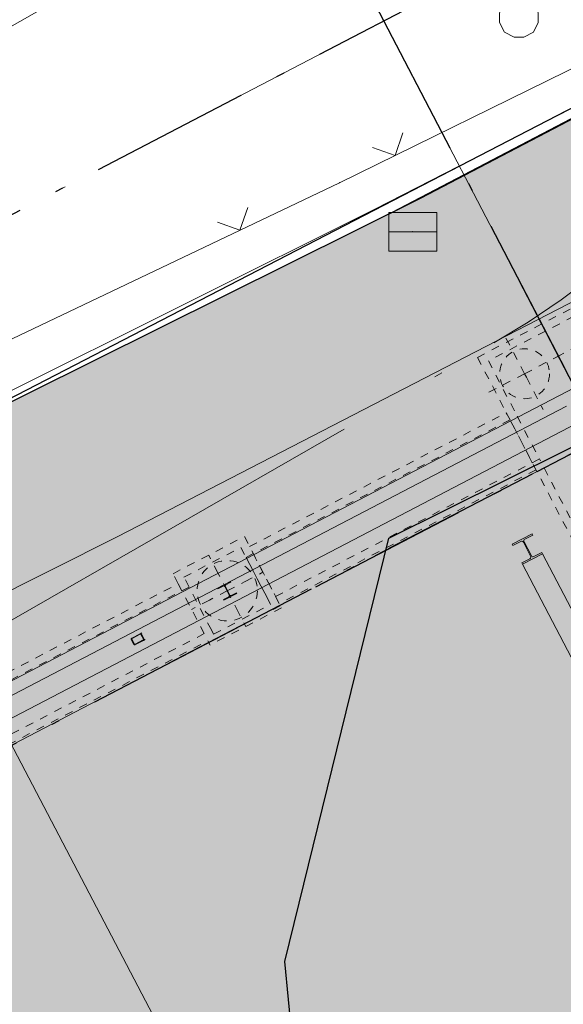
# Model space of a CAD drawing. Header units: metres. Extents: x -535942 to -530626, y -1087729 to -1086275.
# Tile 161 of 247: x -534221 to -534214, y -1086855 to -1086843. Entities that reach past the tile are written whole.
import ezdxf

# ---------------------------------------------------------------- set-up
doc = ezdxf.new("R2010")
doc.units = ezdxf.units.M
for name, pattern in [('A_CARA_07', [7, 5, -2]), ('A_CARA_15', [7.6, 5, -1.3, 0, -1.3]), ('B_CARA_03', [3, 2, -1]), ('Čerchovaná 20mm', [3000, 2000, -500, 0, -500])]:
    doc.linetypes.add(name, pattern=pattern)
for name, color, linetype in [('18', 7, 'Continuous'), ('2', 7, 'Continuous'), ('23', 7, 'Continuous'), ('8', 7, 'Continuous'), ('_blok katastr', 7, 'Continuous'), ('_blok zaměření - nové', 7, 'Continuous'), ('_základy', 7, 'Continuous'), ('AG_srafy SS komunikace', 253, 'Continuous')]:
    doc.layers.add(name, color=color, linetype=linetype)
for name, color, linetype, lineweight in [('AG budovy tence', 240, 'Continuous', 18), ('AG budovy tluste', 240, 'Continuous', 50), ('AG kanal destova', 24, 'G_POTR_626_PN', 35), ('AG_kanal destova', 24, 'G_POTR_626_PN', 35), ('AG_ochranne pasmo', 7, 'A_CARA_15', 15), ('CA_IMPORTY18', 8, 'Continuous', 9), ('CA_NEVHRA', 3, 'A_CARA_07', 9), ('CA_OSY', 5, 'A_CARA_15', 18), ('CA_POHHRA25', 7, 'Continuous', 25), ('CA_REZY', 1, 'Continuous', 50), ('CA_ZAKLADY25', 7, 'Continuous', 18)]:
    doc.layers.add(name, color=color, linetype=linetype, lineweight=lineweight)
doc.layers.add('AG revizni oblacek', color=111, linetype='Continuous', plot=False)
doc.layers.add('AG_revizni oblacek', color=111, linetype='Continuous', plot=False)
doc.layers.add('AG_Demolice', color=7, linetype='Continuous', lineweight=25, true_color=0xff8000)
doc.layers.add('BT_hranice_parcel', color=7, linetype='Continuous', true_color=0x007f00)
doc.linetypes.add('G_POTR_626_PN', pattern='A,0.5,-1,2,-6.5,[8,hpfmlin.shx,S=1,R=0,X=0,Y=0],-6.5,2,-1,0.5', length=20)

# ---------------------------------------------------------------- blocks, each defined once
blk = doc.blocks.new('_KATASTR')
at = {"layer": 'BT_hranice_parcel', "lineweight": -3}
for points in [[(-534194.93, -1086866.9), (-534210.71, -1086873.4), (-534216.58, -1086863.74), (-534217.49, -1086854.29), (-534216.2, -1086849.03), (-534212.54, -1086847.21), (-534177.25, -1086829.05), (-534165.77, -1086824.13), (-534157.33, -1086820.69), (-534132.5, -1086811.08), (-534129.41, -1086810.42), (-534125.45, -1086810.2), (-534123.15, -1086810.59), (-534120.48, -1086811.7), (-534117.75, -1086813.93), (-534116.29, -1086816.19), (-534115.49, -1086818.3), (-534115.16, -1086821.27), (-534117.63, -1086831.26), (-534122.85, -1086842.51)], [(-534198.96, -1086836), (-534210.92, -1086842.13), (-534222.39, -1086848.06), (-534226.92, -1086849.68), (-534229.45, -1086849.17), (-534234.16, -1086847.82), (-534239.74, -1086847.8), (-534244.99, -1086849.4), (-534260.32, -1086856.66), (-534281.87, -1086868.15), (-534295.05, -1086874.75), (-534338.12, -1086898.49), (-534383.25, -1086923.8)]]:
    blk.add_lwpolyline(points, dxfattribs=at)
blk = doc.blocks.new('Z38')
at = {"color": 0, "lineweight": -2}
for p, q in [((0.3, 0.24), (-0.3, 0.24)), ((-0.3, 0.24), (-0.3, -0.24)), ((0.3, -0.24), (0.3, 0.24)), ((-0.3, 0), (0.3, 0)), ((-0.3, -0.24), (0.3, -0.24))]:
    blk.add_line(p, q, dxfattribs=at)
blk = doc.blocks.new('Z13')
at = {"color": 0, "lineweight": -2}
for p, q in [((0, 1.05), (0.54, 1.32)), ((0.48, 1.29), (0.6, 1.05)), ((0, 0.24), (0, 1.05)), ((0.18, 0.84), (0.06, 1.08)), ((0.6, 1.05), (0.18, 0.84)), ((-0.24, 0.06), (-0.18, 0.18)), ((-0.18, 0.18), (-0.06, 0.24)), ((-0.06, 0.24), (0.06, 0.24)), ((0.06, 0.24), (0.18, 0.18)), ((0.18, 0.18), (0.24, 0.06)), ((-0.24, -0.06), (-0.24, 0.06)), ((0.24, 0.06), (0.24, -0.06)), ((-0.18, -0.18), (-0.24, -0.06)), ((0.24, -0.06), (0.18, -0.18)), ((-0.06, -0.24), (-0.18, -0.18)), ((0.06, -0.24), (-0.06, -0.24)), ((0.18, -0.18), (0.06, -0.24))]:
    blk.add_line(p, q, dxfattribs=at)
blk = doc.blocks.new('Z212')
at = {"color": 0, "lineweight": -2}
for p, q in [((-0.21, 0.21), (0, 0)), ((0, 0), (0.21, 0.21))]:
    blk.add_line(p, q, dxfattribs=at)
blk = doc.blocks.new('Zaměření - zekan')
at = {"layer": 'AG_srafy SS komunikace', "transparency": 33554516}
h = blk.add_hatch(color=256, dxfattribs=at)
h.dxf.hatch_style = 1
h.paths.add_polyline_path([(-534240.26, -1086848.01), (-534242.39, -1086848.54), (-534243.974, -1086849.136), (-534248.67, -1086851.22), (-534254.11, -1086853.75), (-534260.09, -1086856.64), (-534264.42, -1086858.86), (-534270.39, -1086862.11), (-534275.64, -1086864.95), (-534281.45, -1086868.07), (-534281.659, -1086868.183), (-534285.72, -1086869.95), (-534292.582, -1086873.477), (-534300.99, -1086878.21), (-534304.7, -1086880.03), (-534311.17, -1086883.6), (-534311.21, -1086883.69), (-534319, -1086887.9), (-534326.28, -1086891.8), (-534333.68, -1086895.85), (-534341.033, -1086899.872), (-534342.39, -1086900.59), (-534348.52, -1086904), (-534357.39, -1086909.18), (-534363.51, -1086912.76), (-534368.15, -1086915.35), (-534368.58, -1086915.38), (-534371.67, -1086917.17), (-534371.6, -1086917.36), (-534374.61, -1086918.91), (-534375.85, -1086919.55), (-534383.298, -1086923.67), (-534387.62, -1086926.167), (-534390.99, -1086928.47), (-534395.26, -1086932.19), (-534398.39, -1086935.37), (-534401.04, -1086938.71), (-534403.34, -1086942.64), (-534405.25, -1086947.26), (-534406.47, -1086948.88), (-534407.31, -1086949.26), (-534408.77, -1086950.15), (-534411.9, -1086951.42), (-534412.44, -1086951.7), (-534411.572, -1086955.25), (-534406.31, -1086953.97), (-534406.43, -1086955.99), (-534406.92, -1086958.84), (-534407.82, -1086961.82), (-534408.73, -1086963.55), (-534410.13, -1086965.71), (-534411.33, -1086966.62), (-534411.44, -1086966.66), (-534412.09, -1086967.39), (-534412.79, -1086968.05), (-534413.62, -1086968.71), (-534414.49, -1086969.26), (-534416.26, -1086969.93), (-534415.54, -1086973.73), (-534414.56, -1086973.85), (-534413.62, -1086974.05), (-534405.67, -1086972.87), (-534403.64, -1086972.67), (-534402.63, -1086972.81), (-534401.62, -1086973.13), (-534400.5, -1086973.63), (-534397.57, -1086975.25), (-534395.92, -1086976.46), (-534395, -1086977.42), (-534392.36, -1086981.04), (-534391.77, -1086982.25), (-534391.1, -1086982), (-534390.78, -1086982.85), (-534391.39, -1086983.1), (-534390.58, -1086985.29), (-534390.25, -1086986.4), (-534390.1, -1086987.69), (-534390.06, -1086988.65), (-534390.2, -1086989.8), (-534390.5, -1086990.92), (-534391.16, -1086992.45), (-534391.4, -1086992.91), (-534381.94, -1086987.31), (-534382.24, -1086986.32), (-534382.32, -1086985.31), (-534382.16, -1086984.27), (-534381.82, -1086983.34), (-534381.32, -1086982.44), (-534380.71, -1086981.63), (-534379.98, -1086980.93), (-534379.21, -1086980.3), (-534378.39, -1086979.72), (-534377.467, -1086979.211), (-534373.711, -1086977.112), (-534372.583, -1086976.508), (-534371.89, -1086976.12), (-534371.16, -1086975.66), (-534367.03, -1086973.76), (-534365.62, -1086973.12), (-534362.45, -1086971.42), (-534362.565, -1086971.198), (-534357.153, -1086968.396), (-534349.974, -1086964.676), (-534344.031, -1086961.597), (-534335.38, -1086957.063), (-534329.65, -1086954.06), (-534329.53, -1086954.31), (-534329, -1086954.29), (-534328.53, -1086954.37), (-534328.09, -1086954.52), (-534327.64, -1086954.75), (-534327.21, -1086955.13), (-534326.4, -1086956.7), (-534323.4, -1086955.17), (-534324.27, -1086953.55), (-534324.32, -1086953.03), (-534324.26, -1086952.54), (-534324.13, -1086952.05), (-534323.82, -1086951.55), (-534323.49, -1086951.1), (-534311.67, -1086944.94), (-534305.34, -1086941.6), (-534300.39, -1086939.07), (-534294.798, -1086936.104), (-534294.97, -1086935.8), (-534290.77, -1086933.636), (-534286.14, -1086931.26), (-534286.02, -1086931.42), (-534285.95, -1086931.48), (-534281.89, -1086929.385), (-534271.3, -1086923.94), (-534268.39, -1086922.44), (-534266.57, -1086921.49), (-534263.17, -1086919.71), (-534259.895, -1086918.003), (-534258.72, -1086917.39), (-534257.63, -1086916.91), (-534256.65, -1086916.73), (-534255.56, -1086916.71), (-534254.93, -1086916.98), (-534253.92, -1086917.86), (-534252.78, -1086919.28), (-534251.69, -1086920.86), (-534249.08, -1086925.78), (-534247.53, -1086928.67), (-534240.07, -1086924.81), (-534241.74, -1086921.65), (-534244.189, -1086916.906), (-534244.46, -1086916.38), (-534245.17, -1086914.8), (-534245.34, -1086913.82), (-534245.4, -1086912.79), (-534245.16, -1086911.8), (-534244.75, -1086910.85), (-534244.21, -1086909.95), (-534243.65, -1086909.23), (-534242.81, -1086908.49), (-534241.96, -1086907.93), (-534238.92, -1086906.61), (-534233.75, -1086904.35), (-534231.72, -1086903.63), (-534231.12, -1086903.38), (-534222.86, -1086899.98), (-534221.64, -1086899.45), (-534215.26, -1086896.83), (-534209.18, -1086894.35), (-534207.62, -1086893.82), (-534206.23, -1086893.48), (-534204.6, -1086893.25), (-534203.26, -1086893.19), (-534201.71, -1086893.25), (-534200.38, -1086893.427), (-534199.2, -1086893.7), (-534197.72, -1086894.19), (-534196.37, -1086894.9), (-534195.14, -1086895.82), (-534194.07, -1086896.96), (-534193.35, -1086897.92), (-534192.6, -1086899.44), (-534189.28, -1086891.78), (-534190.21, -1086891.25), (-534190.71, -1086890.67), (-534191, -1086890.06), (-534191.12, -1086889.29), (-534191.03, -1086888.49), (-534190.77, -1086887.8), (-534190.37, -1086887.08), (-534189.77, -1086886.62), (-534189.02, -1086886.35), (-534188.25, -1086886.41), (-534187.49, -1086886.8), (-534187, -1086887.35), (-534186.63, -1086888.11), (-534186.43, -1086889.03), (-534186.44, -1086889.87), (-534176.56, -1086889.35), (-534177.65, -1086886.35), (-534179.05, -1086882.57), (-534179.03, -1086882.09), (-534178.78, -1086881.7), (-534177.003, -1086880.974), (-534171.47, -1086878.73), (-534168.599, -1086877.516), (-534164.678, -1086875.911), (-534163.53, -1086875.46), (-534162.56, -1086875.05), (-534161.21, -1086874.87), (-534158.44, -1086876.72), (-534157.24, -1086876.86), (-534152.2, -1086873.32), (-534150.4, -1086872.02), (-534148.76, -1086870.34), (-534147.72, -1086869.64), (-534147.78, -1086868.94), (-534147.38, -1086868.62), (-534145.94, -1086867.86), (-534144.5, -1086867.1), (-534142.98, -1086868.83), (-534139.47, -1086866.78), (-534139.23, -1086867.11), (-534139.46, -1086867.68), (-534138.99, -1086868.33), (-534117.868, -1086863.128), (-534113.56, -1086852.87), (-534114.37, -1086851.52), (-534114.78, -1086850.57), (-534115.01, -1086849.57), (-534115.14, -1086848.49), (-534115.1, -1086846.51), (-534114.61, -1086844.2), (-534114.35, -1086844.04), (-534113.74, -1086841.96), (-534113.25, -1086840.97), (-534112.53, -1086839.04), (-534112.01, -1086837.76), (-534111.58, -1086837.05), (-534111.22, -1086836.67), (-534110.4, -1086836), (-534109.57, -1086835.59), (-534107.574, -1086834.453), (-534105.261, -1086833.135), (-534102.914, -1086831.772), (-534099.15, -1086829.58), (-534093.838, -1086826.49), (-534089.789, -1086824.133), (-534088.77, -1086823.54), (-534084.12, -1086821.01), (-534085.871, -1086817.863), (-534090.54, -1086820.46), (-534093.59, -1086822.14), (-534094.49, -1086822.57), (-534095.48, -1086822.88), (-534096.44, -1086822.95), (-534097.57, -1086822.86), (-534098.46, -1086822.57), (-534101.43, -1086820.53), (-534103.51, -1086818.2), (-534105.97, -1086814.25), (-534107.99, -1086810.23), (-534109.55, -1086807.26), (-534111.07, -1086804.41), (-534111.9, -1086802.88), (-534116.5, -1086794.06), (-534117.17, -1086792.06), (-534117.42, -1086790.69), (-534117.39, -1086789.25), (-534117.19, -1086787.5), (-534116.66, -1086785.76), (-534115.86, -1086784.28), (-534114.92, -1086782.83), (-534113.95, -1086781.82), (-534112.79, -1086780.91), (-534108.66, -1086778.44), (-534110.505, -1086775.354), (-534114.85, -1086777.87), (-534116.37, -1086778.45), (-534117.72, -1086778.78), (-534118.78, -1086778.9), (-534119.79, -1086778.87), (-534120.72, -1086778.71), (-534122.33, -1086778.24), (-534123.61, -1086777.53), (-534124.14, -1086776.51), (-534124.5, -1086775.53), (-534124.78, -1086773.93), (-534124.92, -1086772.42), (-534124.95, -1086770.88), (-534124.84, -1086769.37), (-534124.65, -1086767.87), (-534124.34, -1086766.41), (-534123.95, -1086764.94), (-534123.48, -1086763.55), (-534122.531, -1086761.319), (-534122.48, -1086761.2), (-534121.67, -1086759.91), (-534120.71, -1086758.7), (-534119.94, -1086758), (-534115.095, -1086754.803), (-534112.489, -1086753.118), (-534108.92, -1086750.81), (-534112.62, -1086746.13), (-534115.807, -1086748.182), (-534119.268, -1086750.409), (-534123.55, -1086753.29), (-534125.75, -1086754.94), (-534127.24, -1086756.26), (-534128.21, -1086757.38), (-534129.07, -1086758.68), (-534129.99, -1086760.43), (-534130.79, -1086762.3), (-534131.77, -1086765.256), (-534132.17, -1086766.67), (-534132.754, -1086769.154), (-534133.08, -1086770.92), (-534132.94, -1086773.13), (-534131.84, -1086777.78), (-534132.14, -1086777.97), (-534130.89, -1086781.58), (-534129.44, -1086783.59), (-534126.631, -1086788.645), (-534124.24, -1086793.34), (-534123.65, -1086795.82), (-534123.48, -1086797.42), (-534123.973, -1086799.534), (-534124.97, -1086801.52), (-534126.17, -1086803.45), (-534127.54, -1086804.78), (-534127.92, -1086804.75), (-534132.58, -1086807.28), (-534139.56, -1086810.01), (-534146.11, -1086812.58), (-534152.72, -1086815.14), (-534159.36, -1086817.74), (-534166.12, -1086820.4), (-534174.33, -1086823.85), (-534182.75, -1086826.87), (-534190.84, -1086831.94), (-534200.46, -1086836.84), (-534206.25, -1086839.79), (-534206.69, -1086840.05), (-534208.746, -1086841.112), (-534210.685, -1086842.126), (-534215.801, -1086844.801), (-534222.31, -1086848.04), (-534225.67, -1086849.34), (-534227.09, -1086849.34), (-534228.34, -1086849.44), (-534229.373, -1086849.268), (-534230.35, -1086849.04), (-534234.18, -1086847.95), (-534236.16, -1086847.74), (-534238.29, -1086847.76)])
h.paths.add_polyline_path([(-534391.83, -1086964.99), (-534388.99, -1086967.75), (-534389.32, -1086968.65), (-534389.03, -1086969.71), (-534388.91, -1086968.78), (-534388.57, -1086967.76), (-534388.06, -1086966.84), (-534386.87, -1086965.26), (-534384.26, -1086962.14), (-534380.15, -1086957.28), (-534377.72, -1086954.43), (-534375.258, -1086953.139), (-534377.42, -1086949), (-534378.23, -1086949.37), (-534378.17, -1086949.49), (-534379.06, -1086949.91), (-534380.6, -1086951.93), (-534380.7, -1086951.86), (-534381.58, -1086953.7), (-534381.483, -1086953.784), (-534383.82, -1086956.48), (-534386.678, -1086959.782), (-534387.92, -1086961.27), (-534389.99, -1086963.67), (-534390.75, -1086964.34), (-534391.55, -1086964.89)], flags=16)
at = {"layer": '18', "color": 252, "lineweight": 15}
for p in [(-534216.81, -1086844.61), (-534216.37, -1086844.94), (-534216.34, -1086845.07), (-534215.9, -1086845.22)]:
    blk.add_point(p, dxfattribs=at)
at = {"layer": '2', "color": 251, "lineweight": 15}
for p, q in [((-534216.37, -1086844.94), (-534210.74, -1086842.05)), ((-534210.66, -1086842.1), (-534216.34, -1086845.07)), ((-534220.27, -1086842.31), (-534224.99, -1086845.01)), ((-534222.35, -1086847.92), (-534216.37, -1086844.94)), ((-534216.34, -1086845.07), (-534222.31, -1086848.04))]:
    blk.add_line(p, q, dxfattribs=at)
at = {"layer": '23', "color": 252, "lineweight": 15}
for p, q in [((-534216.81, -1086844.61), (-534211.07, -1086841.79)), ((-534222.67, -1086847.4), (-534216.81, -1086844.61))]:
    blk.add_line(p, q, dxfattribs=at)
at = {"layer": 'AG_revizni oblacek'}
blk.add_lwpolyline([(-534210.685, -1086842.126), (-534215.801, -1086844.801), (-534222.31, -1086848.04), (-534225.67, -1086849.34), (-534227.09, -1086849.34), (-534228.34, -1086849.44), (-534229.373, -1086849.268), (-534230.35, -1086849.04), (-534234.18, -1086847.95), (-534236.16, -1086847.74), (-534238.29, -1086847.76), (-534240.26, -1086848.01), (-534242.39, -1086848.54), (-534243.974, -1086849.136), (-534248.67, -1086851.22), (-534254.11, -1086853.75), (-534260.09, -1086856.64), (-534264.42, -1086858.86), (-534270.39, -1086862.11), (-534275.64, -1086864.95), (-534281.45, -1086868.07), (-534281.659, -1086868.183), (-534285.72, -1086869.95), (-534292.582, -1086873.477)], dxfattribs=at)
at = {"layer": '23', "color": 252, "lineweight": 15}
for p, rotation in [((-534216.12, -1086844.27), 26.10460000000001), ((-534218.05, -1086845.2), 25.4624)]:
    blk.add_blockref('Z212', p, dxfattribs=dict(at, rotation=rotation))
at = {"layer": '8', "color": 252, "lineweight": 15}
for name, p in [('Z13', (-534214.58, -1086842.56)), ('Z38', (-534215.9, -1086845.22))]:
    blk.add_blockref(name, p, dxfattribs=at)
blk = doc.blocks.new('půdorys nový')
at = {"color": 251, "lineweight": 15}
for p, q in [((212.494, 53.896), (212.494, 53.826)), ((212.502, 53.826), (212.502, 53.896)), ((212.623, 53.906), (212.51, 53.906)), ((212.51, 53.901), (212.623, 53.901)), ((212.649, 53.906), (212.623, 53.906)), ((212.631, 53.896), (212.631, 53.826)), ((212.639, 53.826), (212.639, 53.896)), ((213.922, 53.966), (213.742, 53.966)), ((213.742, 53.966), (213.742, 53.957)), ((213.742, 53.957), (213.814, 53.957)), ((213.829, 53.942), (213.829, 53.82)), ((213.835, 53.82), (213.835, 53.942)), ((213.85, 53.957), (213.922, 53.957)), ((213.922, 53.957), (213.922, 53.966)), ((212.623, 53.821), (212.51, 53.821)), ((212.51, 53.816), (212.623, 53.816)), ((212.623, 53.816), (212.649, 53.816)), ((213.814, 53.805), (213.742, 53.805)), ((213.742, 53.805), (213.742, 53.795)), ((213.742, 53.795), (213.922, 53.795)), ((213.922, 53.805), (213.85, 53.805)), ((213.922, 53.795), (213.922, 53.805))]:
    blk.add_line(p, q, dxfattribs=at)
at = {"color": 251, "lineweight": 15, "flags": 128}
for points in [[(212.51, 53.906), (212.507, 53.906), (212.504, 53.906), (212.502, 53.905), (212.499, 53.904), (212.497, 53.902), (212.496, 53.9), (212.495, 53.898), (212.494, 53.896)], [(212.502, 53.896), (212.503, 53.897), (212.503, 53.898), (212.504, 53.899), (212.505, 53.9), (212.506, 53.901), (212.507, 53.901), (212.509, 53.901), (212.51, 53.901)], [(212.639, 53.896), (212.639, 53.898), (212.638, 53.9), (212.637, 53.902), (212.635, 53.904), (212.632, 53.905), (212.63, 53.906), (212.627, 53.906), (212.623, 53.906)], [(212.623, 53.901), (212.625, 53.901), (212.626, 53.901), (212.628, 53.901), (212.629, 53.9), (212.63, 53.899), (212.631, 53.898), (212.631, 53.897), (212.631, 53.896)], [(212.494, 53.826), (212.495, 53.825), (212.496, 53.823), (212.497, 53.821), (212.499, 53.819), (212.502, 53.818), (212.504, 53.817), (212.507, 53.817), (212.51, 53.816)], [(212.51, 53.821), (212.509, 53.822), (212.507, 53.822), (212.506, 53.822), (212.505, 53.823), (212.504, 53.824), (212.503, 53.825), (212.503, 53.826), (212.502, 53.826)], [(212.631, 53.826), (212.631, 53.826), (212.631, 53.825), (212.63, 53.824), (212.629, 53.823), (212.628, 53.822), (212.626, 53.822), (212.625, 53.822), (212.623, 53.821)], [(212.623, 53.816), (212.627, 53.817), (212.63, 53.817), (212.632, 53.818), (212.635, 53.819), (212.637, 53.821), (212.638, 53.823), (212.639, 53.825), (212.639, 53.826)]]:
    blk.add_lwpolyline(points, dxfattribs=at)
at = {"color": 251, "lineweight": 15}
for centre, start, end in [((213.814, 53.942), 0, 90), ((213.85, 53.942), 90, 180), ((213.814, 53.82), 270, 0), ((213.85, 53.82), 180, 270)]:
    blk.add_arc(centre, 0.015, start, end, dxfattribs=at)
at = {"layer": 'CA_OSY', "color": 251, "lineweight": 15}
for p, q in [((218.832, 16.271), (218.832, 64.266)), ((23.167, 59.266), (318.349, 59.266)), ((23.167, 53.418), (316.818, 53.418))]:
    blk.add_line(p, q, dxfattribs=at)
at = {"layer": 'CA_POHHRA25', "color": 251, "lineweight": 15}
blk.add_line((209.032, 53.966), (218.632, 53.966), dxfattribs=at)
at = {"layer": 'CA_REZY', "color": 251, "lineweight": 15}
for p, q in [((218.832, 54.126), (209.632, 54.126)), ((198.217, 53.716), (229.467, 53.716))]:
    blk.add_line(p, q, dxfattribs=at)
blk = doc.blocks.new('přeložka náhon')
at = {"layer": 'AG kanal destova', "color": 251, "lineweight": 13, "ltscale": 0.7}
for points in [[(-534209.518, -1086843.82), (-534219.567, -1086849.008), (-534221.247, -1086849.85)], [(-534221.475, -1086850.488), (-534207.619, -1086876.954)]]:
    blk.add_lwpolyline(points, dxfattribs=at)
blk = doc.blocks.new('A$Cf8a33a96')
at = {"layer": 'AG_revizni oblacek', "linetype": 'Čerchovaná 20mm'}
for p, q in [((190025, -9246), (190025, 67435)), ((-6174, 39040), (290263, 39040)), ((-6174, 33190), (290263, 33190))]:
    blk.add_line(p, q, dxfattribs=at)
at = {"layer": 'CA_NEVHRA', "color": 252, "lineweight": 13}
for p, q in [((189550, 34340), (189550, 34840)), ((189550, 34340), (189050, 34340)), ((189550, 34340), (189550, 34290)), ((189550, 34340), (190050, 34340)), ((189550, 34290), (189550, 33840)), ((190500, 34340), (190000, 34340)), ((185025, 33905), (185025, 34155)), ((185025, 33655), (185025, 33905)), ((184775, 33655), (184525, 33655)), ((185025, 33655), (184775, 33655)), ((185025, 33655), (185025, 33405)), ((185025, 33655), (185275, 33655)), ((185275, 33655), (185525, 33655)), ((185025, 33405), (185025, 33155))]:
    blk.add_line(p, q, dxfattribs=at)
for centre, radius in [((189550, 34340), 310), ((185025, 33655), 375)]:
    blk.add_circle(centre, radius, dxfattribs=at)
at = {"layer": 'CA_POHHRA25', "color": 252, "linetype": 'B_CARA_03', "lineweight": 13}
for p, q in [((184625, 33915), (180825, 33915)), ((180925, 34015), (184525, 34015)), ((184525, 34015), (184525, 33215)), ((184625, 33315), (184625, 33915)), ((185425, 33915), (189225, 33915)), ((185425, 33915), (185425, 33315)), ((185525, 33215), (185525, 34015)), ((185525, 34015), (189125, 34015)), ((189125, 34015), (189125, 33215)), ((189225, 33915), (189225, 33315)), ((180825, 33315), (184625, 33315)), ((189225, 33315), (185425, 33315)), ((180925, 33215), (184525, 33215)), ((189125, 33215), (185525, 33215))]:
    blk.add_line(p, q, dxfattribs=at)
at = {"layer": 'CA_ZAKLADY25', "color": 252, "linetype": 'B_CARA_03', "lineweight": 13}
for p, q in [((189125, 34790), (190925, 34790)), ((189125, 34790), (189125, 34015)), ((190825, 34690), (189225, 34690)), ((189225, 34690), (189225, 33915)), ((184525, 34015), (184525, 34155)), ((184525, 34155), (185525, 34155)), ((185525, 34155), (185525, 33155)), ((184625, 33915), (184625, 34055)), ((184625, 34055), (185425, 34055)), ((185425, 34055), (185425, 33915)), ((184525, 34015), (184525, 33215)), ((184625, 33315), (184625, 33915)), ((185425, 33315), (185425, 33915)), ((189125, 31590), (189125, 34015)), ((189225, 33915), (189225, 33315)), ((184625, 33315), (184625, 33255)), ((185425, 33255), (185425, 33315)), ((189225, 31690), (189225, 33315)), ((184525, 33155), (184525, 33215)), ((184625, 33255), (185425, 33255)), ((185525, 33155), (184525, 33155))]:
    blk.add_line(p, q, dxfattribs=at)
blk = doc.blocks.new('ocelová kce final - ocelová kce final-2597615-PŮDORYS _6_160_ vestavek V10')
at = {"layer": 'CA_IMPORTY18', "color": 240, "lineweight": 13}
for p, q in [((193395, 40280), (193115, 40280)), ((193115, 40280), (193115, 40262)), ((193395, 40262), (193395, 40280)), ((193115, 40262), (193226, 40262)), ((193250, 40238), (193250, 40042)), ((193260, 40042), (193260, 40238)), ((193284, 40262), (193395, 40262)), ((193226, 40018), (193115, 40018)), ((193115, 40018), (193115, 40000)), ((193115, 40000), (193395, 40000)), ((193395, 40000), (193115, 40000)), ((193115, 38696), (193115, 40000)), ((193395, 40018), (193284, 40018)), ((193395, 40000), (193395, 40018)), ((193395, 38696), (193395, 40000))]:
    blk.add_line(p, q, dxfattribs=at)
for centre, start, end in [((193226, 40238), 0, 90), ((193284, 40238), 90, 180), ((193226, 40042), 270, 0), ((193284, 40042), 180, 270)]:
    blk.add_arc(centre, 24, start, end, dxfattribs=at)
blk = doc.blocks.new('A$C352884bd')
at = {"layer": 'AG revizni oblacek', "linetype": 'Čerchovaná 20mm'}
for p, q in [((-10000, -11670), (-10000, 2216)), ((-16060, 0), (2126, 0))]:
    blk.add_line(p, q, dxfattribs=at)
at = {"layer": 'CA_IMPORTY18', "color": 240, "lineweight": 13}
blk.add_blockref('ocelová kce final - ocelová kce final-2597615-PŮDORYS _6_160_ vestavek V10', (-204705, -40940), dxfattribs=at)

msp = doc.modelspace()

# ---------------------------------------------------------------- hatches: boundary and pattern name
at = {"layer": 'AG_Demolice', "lineweight": -3}
h = msp.add_hatch(dxfattribs=at)
h.set_pattern_fill('ANSI31', color=253, scale=0.3)
h.set_pattern_definition([(72.51345, (0, 0), (-0.9084826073, 0.28620901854), [])])
edge = h.paths.add_edge_path()
edge.add_line((-534348.841, -1086934.302), (-534347.968, -1086936.438))
edge.add_line((-534347.968, -1086936.438), (-534319.478, -1086924.592))
edge.add_line((-534319.478, -1086924.592), (-534274.751, -1086905.167))
edge.add_line((-534274.751, -1086905.167), (-534233.125, -1086875.625))
edge.add_line((-534233.125, -1086875.625), (-534152.599, -1086830.989))
edge.add_line((-534152.599, -1086830.989), (-534105.758, -1086810.767))
edge.add_line((-534105.758, -1086810.767), (-534106.669, -1086808.657))
edge.add_line((-534106.669, -1086808.657), (-534153.614, -1086828.924))
edge.add_line((-534153.614, -1086828.924), (-534203.732, -1086856.704))
edge.add_line((-534203.732, -1086856.704), (-534235.331, -1086874.349))
edge.add_line((-534235.331, -1086874.349), (-534275.887, -1086903.154))
edge.add_line((-534275.887, -1086903.154), (-534320.377, -1086922.476))
edge.add_line((-534320.377, -1086922.476), (-534348.838, -1086934.311))

# ---------------------------------------------------------------- linework, layer by layer
at = {"layer": 'AG_ochranne pasmo', "color": 251, "lineweight": 13}
msp.add_lwpolyline([(-534226.939, -1086825.677), (-534233.539, -1086829.498, 0.409128), (-534236.769, -1086843.106), (-534234.621, -1086846.674, 0.408121), (-534221.091, -1086850.162), (-534214.891, -1086846.602, 0.414814), (-534211.208, -1086832.933), (-534213.28, -1086829.342, 0.414214)], format="xyb", close=True, dxfattribs=at)

# ---------------------------------------------------------------- block references
at = {"layer": '_blok katastr', "lineweight": -3}
msp.add_blockref('_KATASTR', (0, 0), dxfattribs=at)
at = {"layer": '_blok zaměření - nové', "linetype": 'ByBlock'}
msp.add_blockref('Zaměření - zekan', (0, 0), dxfattribs=at)
at = {"layer": '_základy', "xscale": 0.001, "yscale": 0.001, "zscale": 0.001, "rotation": 27.51344999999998}
msp.add_blockref('A$Cf8a33a96', (-534366.759, -1086965.005), dxfattribs=at)
at = {"layer": 'AG budovy tence', "rotation": 27.51344999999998}
msp.add_blockref('půdorys nový', (-534382.965, -1086996.251), dxfattribs=at)
at = {"layer": 'AG budovy tluste'}
msp.add_blockref('přeložka náhon', (0, 0), dxfattribs=at)
at = {"layer": 'AG_kanal destova', "xscale": 0.001, "yscale": 0.001, "zscale": 0.001, "rotation": 27.51344999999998}
msp.add_blockref('A$C352884bd', (-534204.69, -1086843.164), dxfattribs=at)

doc.saveas('drawing.dxf')
